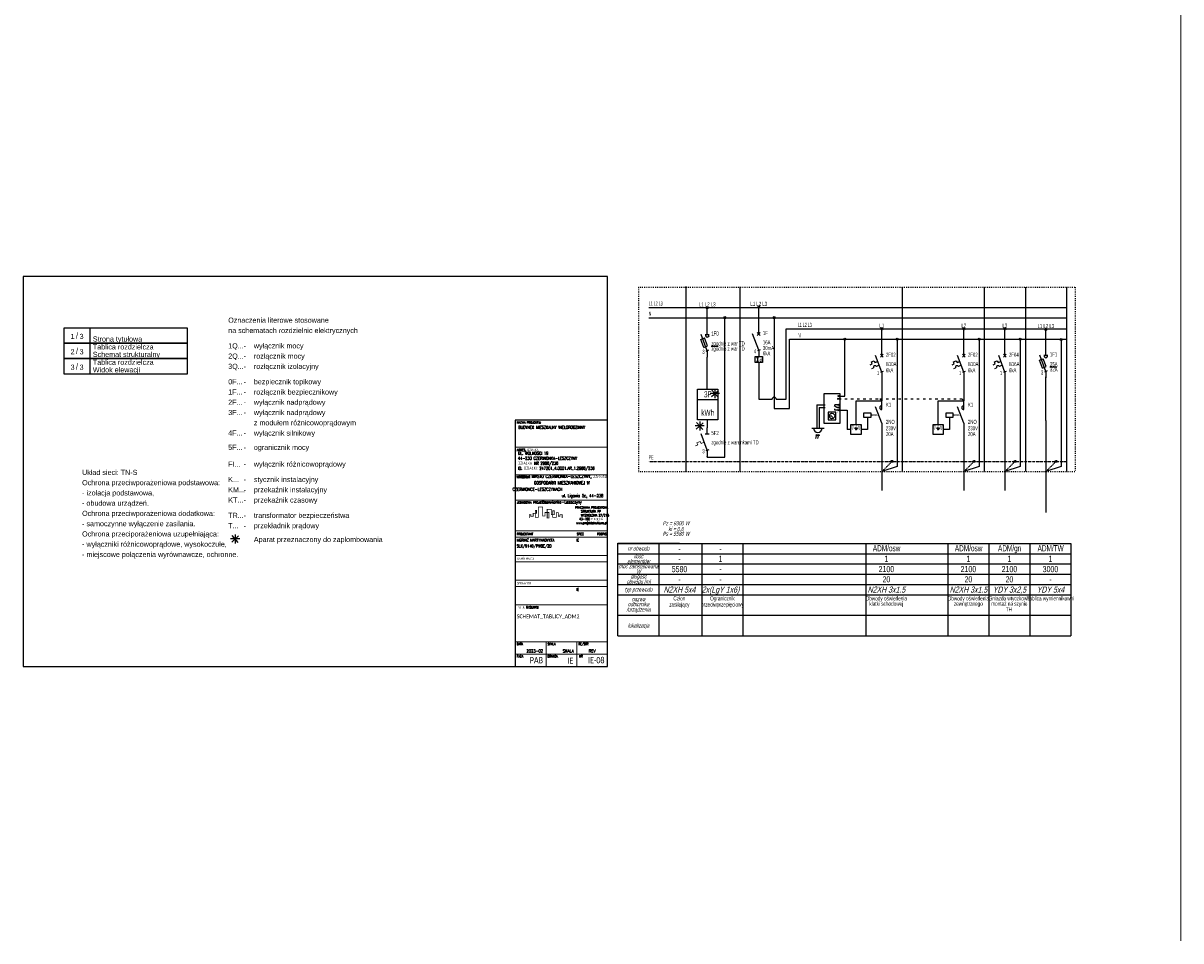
# Model space of a CAD drawing. Header units: millimetres. Extents: x 284606 to 628701, y -213781 to -93475.
# Tile 96 of 102: x 320496 to 326142, y -109364 to -104890. Entities that reach past the tile are written whole.
import ezdxf
from ezdxf.enums import TextEntityAlignment as Align

# ---------------------------------------------------------------- set-up
doc = ezdxf.new("R2010")
doc.units = ezdxf.units.MM
doc.linetypes.add('ACAD_ISO03W100', pattern=[30, 12, -18])
doc.linetypes.add('KRESKAKROPKA', pattern=[25.4, 12.7, -6.35, 0, -6.35])
doc.layers.get('0').update_dxf_attribs({"lineweight": 0})
for name, color, linetype, lineweight in [('!STR_Ocieplenie 0.05', 1, 'Continuous', 5), ('I-ee-tekst', 7, 'Continuous', 13), ('S_tabelka', 140, 'Continuous', 9)]:
    doc.layers.add(name, color=color, linetype=linetype, lineweight=lineweight)
for name, color, linetype in [('_ELPRO_APARATY', 6, 'Continuous'), ('_ELPRO_EL', 2, 'Continuous'), ('_ELPRO_RAMKA', 7, 'Continuous'), ('_ELPRO_TEKST', 7, 'Continuous'), ('I-ee-aparaty', 6, 'Continuous'), ('I-ee-linie', 2, 'Continuous')]:
    doc.layers.add(name, color=color, linetype=linetype)
doc.layers.add('S-logo', color=7, linetype='Continuous', true_color=0xffffff)
doc.styles.add('ELPRO', font='arial.ttf')
doc.styles.add('j-calibri', font='calibri.ttf', dxfattribs={"width": 0.8})
doc.styles.add('j-romans', font='romans.shx', dxfattribs={"width": 0.7})
doc.styles.add('KOSEL', font='simplex.shx')
doc.styles.get("Standard").update_dxf_attribs({"font": 'calibri.ttf'})

# ---------------------------------------------------------------- blocks, each defined once
blk = doc.blocks.new('zegar')
for p, q in [((453.01, 136.72), (451.85, 137.5)), ((453.97, 138.02), (452.05, 138.02)), ((452.05, 137.37), (452.05, 138.02)), ((452.05, 135.42), (452.05, 136.07)), ((453.97, 136.72), (453.01, 136.72)), ((453.97, 135.42), (452.05, 135.42))]:
    blk.add_line(p, q)
at = {"linetype": 'Continuous'}
for q in [(449.64, 132.56), (450.9, 131.79)]:
    blk.add_line((450.69, 132.56), q, dxfattribs=at)
blk.add_lwpolyline([(446.85, 128.96), (446.85, 143.5), (454.54, 143.5), (454.54, 128.96)], close=True)
blk.add_lwpolyline([(452.57, 134.43), (448.82, 134.43), (448.82, 130.69), (452.57, 130.69)], close=True, dxfattribs=at)
for centre in [(453.97, 142.3), (453.97, 141), (453.97, 138.02), (453.97, 136.72), (453.97, 135.42)]:
    blk.add_circle(centre, 0.25)
blk.add_circle((450.69, 132.56), 1.35, dxfattribs=at)
at = {"style": 'ELPRO', "width": 0.6}
for s, p in [('N', (453.06, 141.81)), ('L', (453.06, 140.51)), ('2', (453.19, 135.55)), ('1', (453.19, 136.85)), ('3', (453.19, 134.25))]:
    blk.add_text(s, height=1, dxfattribs=at).set_placement(p)
blk.add_attdef('NUMER_KATALOGOWY', (449.05, 127.56), '', height=2, rotation=90, dxfattribs=at)
blk = doc.blocks.new('2F')
for p, q in [((135, 162), (135, 165)), ((129.91, 158.91), (131.29, 159.5)), ((130.3, 157.99), (129.91, 158.91)), ((131.29, 159.5), (131.68, 158.58)), ((131.68, 158.58), (133.06, 159.17)), ((135, 154), (132, 162)), ((134.29, 162.71), (135.71, 161.29)), ((134.29, 161.29), (135.71, 162.71)), ((129.38, 157.59), (130.3, 157.99)), ((130.09, 155.72), (131.01, 156.11)), ((133.76, 157.29), (132.39, 156.7)), ((135.69, 154.3), (134.31, 153.7)), ((135, 154), (135, 151))]:
    blk.add_line(p, q)
blk.add_arc((131.7, 156.41), 0.75, 23.1986, 203.1986)
at = {"color": 7, "style": 'ELPRO', "width": 0.6}
for tag, p in [('NUMER_APARATU', (137, 161.45)), ('PRAD_ZNAMIONOWY', (137, 156.89)), ('ZWARCIOWA_ZDOLNOSC_LACZENIOWA', (137, 153.89))]:
    blk.add_attdef(tag, p, '', height=2, dxfattribs=at)
blk.add_attdef('ILOSC_BIEGUNOW', text='', height=2, dxfattribs=at).set_placement((133.74, 152.56), align=Align.RIGHT)
blk.add_attdef('NUMER_KATALOGOWY', text='', height=2, rotation=90, dxfattribs=at).set_placement((131.94, 151.91), align=Align.RIGHT)
blk = doc.blocks.new('polaczenie_elektryczne')
h = blk.add_hatch(color=256)
h.dxf.hatch_style = 1
edge = h.paths.add_edge_path()
edge.add_ellipse((35, 175), major_axis=(0.5, 0), ratio=1, start_angle=0, end_angle=360)
blk.add_circle((35, 175), 0.5)
at = {"color": 7, "style": 'ELPRO', "width": 0.6}
blk.add_attdef('NUMER_FAZY', text='', height=2, dxfattribs=at).set_placement((35, 175.66), align=Align.CENTER)
blk = doc.blocks.new('K')
for p, q in [((295, 129), (292, 137)), ((295, 135.69), (295, 140)), ((288.01, 132), (288.01, 126)), ((295, 129), (295, 126))]:
    blk.add_line(p, q)
blk.add_lwpolyline([(289.85, 134), (286.16, 134), (286.16, 132), (289.85, 132)], close=True)
at = {"linetype": 'KRESKAKROPKA', "ltscale": 0.04}
blk.add_lwpolyline([(293.5, 133), (289.85, 133)], dxfattribs=at)
blk.add_arc((295, 136.69), 1, 90, 270)
at = {"color": 7, "style": 'ELPRO', "width": 0.6}
for tag, p in [('NUMER_APARATU', (297, 137.08)), ('STYKI', (297, 131.5)), ('STYKI', (297, 128.71)), ('NAPIECIE_ZAS_CEWKI', (297, 125.62)), ('PRAD_ZNAMIONOWY', (297, 122.77))]:
    blk.add_attdef(tag, p, '', height=2, dxfattribs=at)
blk.add_attdef('NUMER_KATALOGOWY', text='', height=2, rotation=90, dxfattribs=at).set_placement((291.94, 126.91), align=Align.RIGHT)
blk = doc.blocks.new('przelacznik_obrotowy')
for q in [(461.67, 126.81), (462.48, 127.15), (463.29, 126.81)]:
    blk.add_line((462.48, 126), q)
blk.add_lwpolyline([(459.98, 128.5), (464.98, 128.5), (464.98, 123.5), (459.98, 123.5)], close=True)
blk.add_circle((462.48, 126), 0.25)
at = {"style": 'ELPRO', "width": 0.6}
for s, p in [('HAND', (460.73, 127.09)), ('AUTO', (464.05, 127.09))]:
    blk.add_text(s, height=1, rotation=90, dxfattribs=at).set_placement(p, align=Align.MIDDLE_CENTER)
blk.add_text('0', height=1, dxfattribs=at).set_placement((462.48, 127.83), align=Align.MIDDLE_CENTER)
blk.add_attdef('NUMER_KATALOGOWY', text='', height=2, rotation=90, dxfattribs=at).set_placement((462.12, 122.43), align=Align.RIGHT)
blk = doc.blocks.new('Czujnik_zmierzchu')
at = {"layer": 'I-ee-aparaty'}
h = blk.add_hatch(color=256, dxfattribs=at)
h.paths.add_polyline_path([(1852.84, -437.21), (1852.98, -435.8), (1853.36, -435.28), (1853.2, -435.86), (1852.98, -435.8)])
h.paths.add_polyline_path([(1853.2, -435.86), (1853.36, -435.28), (1853.42, -435.92)])
h = blk.add_hatch(color=256, dxfattribs=at)
h.paths.add_polyline_path([(1853.84, -437.21), (1853.98, -435.8), (1854.36, -435.28), (1854.2, -435.86), (1853.98, -435.8)])
h.paths.add_polyline_path([(1854.2, -435.86), (1854.36, -435.28), (1854.42, -435.92)])
at = {"layer": 'Defpoints'}
blk.add_point((1852.36, -434.27), dxfattribs=at)
at = {"layer": 'I-ee-aparaty'}
blk.add_line((1850.86, -432.28), (1856.86, -432.28), dxfattribs=at)
for points in [[(1852.84, -437.21), (1853.36, -435.28), (1853.42, -435.92), (1852.98, -435.8), (1853.36, -435.28)], [(1853.84, -437.21), (1854.36, -435.28), (1854.42, -435.92), (1853.98, -435.8), (1854.36, -435.28)]]:
    blk.add_lwpolyline(points, dxfattribs=at)
blk.add_ellipse((1853.86, -432.28), major_axis=(2.1, 0), ratio=0.952576, start_param=3.141593, end_param=6.283185, dxfattribs=at)
blk = doc.blocks.new('FI')
for p, q in [((175, 162), (175, 165)), ((175, 154), (172, 162)), ((174.29, 162.71), (175.71, 161.29)), ((174.29, 161.29), (175.71, 162.71)), ((175.69, 154.3), (174.31, 153.7)), ((175, 154), (175, 151)), ((173.89, 150.55), (174.89, 150.55)), ((174.89, 148.55), (173.89, 148.55)), ((174.39, 150.55), (174.39, 148.55)), ((175, 148.1), (175, 144))]:
    blk.add_line(p, q)
blk.add_lwpolyline([(173.19, 151), (176.81, 151), (176.81, 148.1), (173.19, 148.1)], close=True)
at = {"width": 0.8}
blk.add_text('d', height=1.75, dxfattribs=at).set_placement((175.39, 148.55))
at = {"color": 7, "style": 'ELPRO', "width": 0.6}
for tag, p in [('NUMER_APARATU', (177, 161.45)), ('PRAD_ZNAMIONOWY', (177, 156.89)), ('ZWARCIOWA_ZDOLNOSC_LACZENIOWA', (177, 151.54)), ('PRAD_ROZNICOWY', (177, 154.15))]:
    blk.add_attdef(tag, p, '', height=2, dxfattribs=at)
blk.add_attdef('ILOSC_BIEGUNOW', text='', height=2, dxfattribs=at).set_placement((173.74, 152.56), align=Align.RIGHT)
blk.add_attdef('NUMER_KATALOGOWY', text='', height=2, rotation=90, dxfattribs=at).set_placement((171.94, 151.91), align=Align.RIGHT)
blk = doc.blocks.new('A$C7758')
for p, q in [((1.5, 0), (-1.5, 0)), ((-1.12, -1), (1.12, 1)), ((1, -1.12), (-1, 1.12)), ((0, 1.5), (0, -1.5))]:
    blk.add_line(p, q)
blk = doc.blocks.new('WYKAZ_ARKUSZY')
blk.add_line((32.5, 150), (32.5, 142.5))
blk.add_lwpolyline([(20, 150), (80, 150), (80, 142.5), (20, 142.5)], close=True)
at = {"style": 'ELPRO', "width": 0.8}
blk.add_text('/', height=3, dxfattribs=at).set_placement((26.25, 146.25), align=Align.MIDDLE_CENTER)
blk.add_attdef('NUMER_ARKUSZA1', text='', height=2.5, dxfattribs=at).set_placement((25.06, 144.6), align=Align.RIGHT)
for tag, p in [('NUMER_ARKUSZA2', (27.52, 144.6)), ('NAZWA_ARKUSZA1', (33.98, 146.99)), ('NAZWA_ARKUSZA2', (33.98, 143.33))]:
    blk.add_attdef(tag, p, '', height=2.5, dxfattribs=at)
blk = doc.blocks.new('licznik')
blk.add_line((424.46, 128.16), (434.46, 128.16))
blk.add_lwpolyline([(424.46, 133.16), (434.46, 133.16), (434.46, 118.16), (424.46, 118.16)], close=True)
at = {"color": 7, "style": 'ELPRO', "width": 0.6}
for tag, p in [('LICZBA_FAZ', (429.46, 130.66)), ('POMIAR_MOCY', (429.46, 125.66)), ('POMIAR_MOCY', (429.46, 121.72))]:
    blk.add_attdef(tag, text='', height=2, dxfattribs=at).set_placement(p, align=Align.MIDDLE_CENTER)
at = {"layer": '_ELPRO_APARATY', "color": 7, "style": 'ELPRO', "width": 0.6}
blk.add_attdef('NUMER_KATALOGOWY', (423.88, 130.44), '', height=2, rotation=90, dxfattribs=at)
blk = doc.blocks.new('ogranicznik')
at = {"layer": '_ELPRO_APARATY'}
for p, q in [((-2.11, 1.98), (-2.11, 2.6)), ((-2.11, 0.31), (-2.73, 1.98)), ((-2.32, 1.98), (-1.9, 1.98)), ((-1.96, 0.37), (-2.25, 0.25)), ((-2.11, 0.31), (-2.11, -0.31))]:
    blk.add_line(p, q, dxfattribs=at)
at = {"layer": '_ELPRO_APARATY', "lineweight": 0}
for p, q in [((-2.84, 1.22), (-3.16, 1.08)), ((-2.74, 1), (-2.84, 1.22)), ((-3.07, 0.86), (-3.29, 0.77)), ((-3.16, 1.08), (-3.07, 0.86)), ((-2.42, 1.14), (-2.74, 1))]:
    blk.add_line(p, q, dxfattribs=at)
at = {"color": 7, "style": 'ELPRO', "width": 0.6}
for tag, p in [('NUMER_APARATU', (-1.69, 1.86)), ('PRAD_ZNAMIONOWY', (-1.69, 0.91))]:
    blk.add_attdef(tag, p, '', height=0.416, dxfattribs=at)
blk.add_attdef('ILOSC_BIEGUNOW', text='', height=0.416, dxfattribs=at).set_placement((-2.37, 0.01), align=Align.RIGHT)
blk = doc.blocks.new('1F')
for p, q in [((115, 162), (115, 165)), ((111.84, 159.57), (113.71, 160.28)), ((113.29, 155.72), (111.84, 159.57)), ((115, 154), (112, 162)), ((115.16, 156.43), (113.71, 160.28)), ((114, 162), (116, 162)), ((113.29, 155.72), (115.16, 156.43)), ((115.69, 154.3), (114.31, 153.7)), ((115, 154), (115, 151)), ((116.99, 156.31), (120.35, 156.31))]:
    blk.add_line(p, q)
blk.add_circle((115, 161.3), 0.7)
at = {"color": 7, "style": 'KOSEL', "width": 0.6}
for tag, p in [('NUMER_APARATU', (117, 161.45)), ('PRAD_ZNAMIONOWY', (117, 156.59)), ('PODSTAWA_BEZPIECZNIKA', (117, 154.09))]:
    blk.add_attdef(tag, p, '', height=2, dxfattribs=at)
blk.add_attdef('ILOSC_BIEGUNOW', text='', height=2, dxfattribs=at).set_placement((113.74, 152.56), align=Align.RIGHT)
blk.add_attdef('NUMER_KATALOGOWY', text='', height=2, rotation=90, dxfattribs=at).set_placement((111.94, 151.91), align=Align.RIGHT)

msp = doc.modelspace()

# ---------------------------------------------------------------- hatches: boundary and pattern name
at = {"true_color": 0xff8a00}
h = msp.add_hatch(color=30, dxfattribs=at)
h.dxf.hatch_style = 1
h.paths.add_polyline_path([(322994, -107279.9), (322999.5, -107279.9), (322999.5, -107265.1), (322994, -107265.1)])
h.paths.add_polyline_path([(323060.1, -107275.7), (323051.5, -107275.7), (323051.5, -107302.6), (323060.1, -107302.6)])
h.paths.add_polyline_path([(323078.6, -107285.7), (323086.9, -107285.7), (323086.9, -107267.8), (323078.6, -107267.8)])

# ---------------------------------------------------------------- linework, layer by layer
at = {"layer": '!STR_Ocieplenie 0.05', "color": 253, "ltscale": 1.5, "true_color": 0x999999}
msp.add_line((326141.7, -99408.3), (326141.7, -109363.8), dxfattribs=at)
at = {"layer": '_ELPRO_EL', "color": 7, "linetype": 'ACAD_ISO03W100', "ltscale": 0.3}
for p, q in [((323496.8, -106176.5), (323496.8, -107076.5)), ((323496.8, -106176.5), (325626.1, -106176.5)), ((325626.1, -106176.5), (325626.1, -107076.5)), ((323496.8, -107076.5), (325626.1, -107076.5))]:
    msp.add_line(p, q, dxfattribs=at)
at = {"layer": '_ELPRO_EL', "color": 252}
for p, q in [((323727.2, -106174.2), (323727.2, -107074.2)), ((323727.2, -106175.8), (323727.2, -107075.8)), ((323727.2, -106175.8), (323727.2, -107075.8)), ((323727.2, -106175.8), (323727.2, -107075.8)), ((323727.2, -106175.8), (323727.2, -107075.8)), ((323991.3, -106175.8), (323991.3, -107075.8)), ((323991.3, -106175.8), (323991.3, -107075.8)), ((324783.3, -106176.5), (324783.3, -106968.7)), ((324783.3, -106176.5), (324783.3, -107076.5)), ((325183.3, -106176.5), (325183.3, -106968.7)), ((325183.3, -106176.5), (325183.3, -107076.5)), ((325183.3, -106176.5), (325183.3, -106968.7)), ((325183.3, -106176.5), (325183.3, -107076.5)), ((325383.3, -106176.5), (325383.3, -106968.7)), ((325383.3, -106176.5), (325383.3, -107076.5)), ((325383.3, -106176.5), (325383.3, -106968.7)), ((325383.3, -106176.5), (325383.3, -107076.5)), ((325583.3, -106176.5), (325583.3, -106968.7)), ((325583.3, -106176.5), (325583.3, -107076.5))]:
    msp.add_line(p, q, dxfattribs=at)
at = {"layer": '_ELPRO_EL', "color": 5}
for p, q in [((323546.8, -106276.5), (325583.3, -106276.5)), ((323546.8, -106326.5), (325583.3, -106326.5))]:
    msp.add_line(p, q, dxfattribs=at)
at = {"layer": '_ELPRO_EL'}
for p, q in [((323832.1, -106377.8), (323832.1, -106277.8)), ((323918, -107005.5), (323918, -106325.8)), ((325483.3, -106482.9), (325483.3, -106382.9)), ((325558.3, -106432.9), (325558.3, -107051.5)), ((323832.1, -106674.6), (323832.1, -106517.8)), ((325483.3, -106826.5), (325483.3, -106615.1)), ((323832.1, -106824.6), (323832.1, -106862.5)), ((325483.3, -106826.5), (325483.3, -107276.5)), ((323832.1, -107005.5), (323832.1, -107002.5)), ((323832.1, -107005.5), (323918, -107005.5)), ((323832.1, -107005.5), (323918, -107005.5)), ((325558.3, -107051.5), (325483.3, -107076.5))]:
    msp.add_line(p, q, dxfattribs=at)
at = {"layer": '_ELPRO_EL', "color": 6, "linetype": 'ACAD_ISO03W100', "ltscale": 0.1}
for p, q in [((323546.8, -107026.5), (325583.3, -107026.5)), ((325533.3, -107026.5), (325483.3, -107076.5))]:
    msp.add_line(p, q, dxfattribs=at)
at = {"layer": '_ELPRO_RAMKA'}
msp.add_lwpolyline([(320496.1, -108025.7), (323346.1, -108025.7), (323346.1, -106125.7), (320496.1, -106125.7)], close=True, dxfattribs=at)
at = {"layer": 'I-ee-linie', "color": 252}
for p, q in [((323727.2, -106174.2), (323727.2, -107074.2)), ((323727.2, -106175.8), (323727.2, -107075.8)), ((323727.2, -106175.8), (323727.2, -107075.8))]:
    msp.add_line(p, q, dxfattribs=at)
at = {"layer": 'I-ee-linie'}
for p, q in [((324083.3, -106375.1), (324083.3, -106275.1)), ((324158.3, -106325.1), (324158.3, -106768.5)), ((324683.3, -106481), (324683.3, -106381)), ((325083.3, -106481), (325083.3, -106381)), ((325283.3, -106481), (325283.3, -106381)), ((324502.6, -106708), (324502.6, -106431)), ((324758.3, -106431), (324758.3, -107051.5)), ((325158.3, -106431), (325158.3, -107051.5)), ((325358.3, -106431), (325358.3, -107051.5)), ((324083.3, -106585.1), (324083.3, -106723.1)), ((324683.3, -106591), (324683.3, -106731)), ((325083.3, -106591), (325083.3, -106731)), ((325283.3, -106591), (325283.3, -106731)), ((324365.8, -106750.8), (324407.5, -106750.8)), ((324365.8, -106750.8), (324365.8, -106864.9)), ((324472.9, -106708), (324502.6, -106708)), ((324558.1, -106731), (324683.3, -106731)), ((324558.1, -106846), (324558.1, -106731)), ((324674.3, -106721), (324683.3, -106731)), ((324958.1, -106731), (325083.3, -106731)), ((324958.1, -106846), (324958.1, -106731)), ((325074.3, -106721), (325083.3, -106731)), ((325283.3, -106725.6), (325283.3, -107168.7)), ((324377.8, -106763.8), (324407.5, -106763.8)), ((324377.8, -106763.8), (324377.8, -106864.9)), ((324472.9, -106776.8), (324514.6, -106776.8)), ((324514.6, -106776.8), (324514.6, -106871)), ((324533.1, -106871), (324514.6, -106871)), ((324613.3, -106871), (324583.1, -106871)), ((324683.3, -106871), (324683.3, -107168.7)), ((325013.3, -106871), (324983.1, -106871)), ((325083.3, -106871), (325083.3, -107168.7)), ((324758.3, -107051.5), (324683.3, -107076.5)), ((325158.3, -107051.5), (325083.3, -107076.5)), ((325358.3, -107051.5), (325283.3, -107076.5)), ((323696.8, -107426.5), (323396.8, -107426.5)), ((323396.8, -107426.5), (323586.1, -107426.5))]:
    msp.add_line(p, q, dxfattribs=at)
at = {"layer": 'I-ee-linie', "color": 5}
for p, q in [((324216.5, -106381), (325583.3, -106381)), ((324274.1, -106381), (325583.3, -106381)), ((324233.5, -106431), (325583.3, -106431)), ((324274.1, -106431), (325583.3, -106431))]:
    msp.add_line(p, q, dxfattribs=at)
at = {"layer": 'I-ee-linie', "linetype": 'ACAD_ISO03W100'}
for p, q in [((324472.9, -106721), (324674.3, -106721)), ((324674.3, -106721), (325074.3, -106721))]:
    msp.add_line(p, q, dxfattribs=at)
at = {"layer": 'I-ee-linie', "color": 6, "linetype": 'ACAD_ISO03W100', "ltscale": 0.1}
for p, q in [((324733.3, -107026.5), (324683.3, -107076.5)), ((325133.3, -107026.5), (325083.3, -107076.5)), ((325333.3, -107026.5), (325283.3, -107076.5))]:
    msp.add_line(p, q, dxfattribs=at)
at = {"layer": 'I-ee-linie', "color": 7}
for p, q in [((323396.1, -107875.7), (323396.1, -107425.7)), ((323396.1, -107875.7), (323396.1, -107425.7)), ((323396.8, -107876.5), (323396.8, -107426.5)), ((323396.8, -107426.5), (325605.8, -107426.5)), ((323396.8, -107876.5), (323396.8, -107426.5)), ((323596.8, -107426.5), (323596.8, -107876.5)), ((323805.8, -107426.5), (323805.8, -107876.5)), ((324005.8, -107426.5), (324005.8, -107876.5)), ((324005.8, -107426.5), (324005.8, -107876.5)), ((324005.8, -107426.5), (324005.8, -107876.5)), ((324005.8, -107426.5), (324005.8, -107876.5)), ((324005.8, -107426.5), (324005.8, -107876.5)), ((324605.8, -107426.5), (324605.8, -107876.5)), ((324605.8, -107426.5), (324605.8, -107876.5)), ((325005.8, -107426.5), (325005.8, -107876.5)), ((325005.8, -107426.5), (325005.8, -107876.5)), ((325205.8, -107426.5), (325205.8, -107876.5)), ((325205.8, -107426.5), (325205.8, -107876.5)), ((325205.8, -107426.5), (325205.8, -107876.5)), ((325405.8, -107426.5), (325405.8, -107876.5)), ((325405.8, -107426.5), (325405.8, -107876.5)), ((325405.8, -107426.5), (325405.8, -107876.5)), ((325605.8, -107426.5), (325605.8, -107876.5)), ((323396.8, -107476.5), (325605.8, -107476.5)), ((323396.8, -107526.5), (325605.8, -107526.5)), ((323396.8, -107576.5), (325605.8, -107576.5)), ((323396.8, -107626.5), (325605.8, -107626.5)), ((323396.8, -107676.5), (325605.8, -107676.5)), ((323396.8, -107776.5), (325605.8, -107776.5)), ((323396.8, -107876.5), (325605.8, -107876.5))]:
    msp.add_line(p, q, dxfattribs=at)
at = {"layer": 'I-ee-linie'}
for points in [[(324168.2, -106723.1), (324216.5, -106723.1), (324216.5, -106381), (324274.1, -106381)], [(324158.3, -106768.5), (324233.5, -106768.5), (324233.5, -106431), (324274.1, -106431)], [(324083.3, -106723.1), (324148.3, -106723.1)]]:
    msp.add_lwpolyline(points, dxfattribs=at)
msp.add_arc((324158.3, -106723.1), 9.96, 0, 180, dxfattribs=at)
at = {"layer": 'S-logo', "color": 30, "true_color": 0xff8a00, "const_width": 3.75}
msp.add_lwpolyline([(322964.5, -107302.6), (322964.5, -107286.7), (322972, -107286.7), (322972, -107294.2), (322983.3, -107294.2), (322983.3, -107279.9), (322999.5, -107279.9), (322999.5, -107265.1), (322994, -107265.1), (322994, -107299), (323008.7, -107299), (323008.7, -107249), (323030, -107249), (323030, -107293), (323041.4, -107293), (323041.4, -107275.7), (323060.1, -107275.7), (323060.1, -107302.6), (323051.5, -107302.6), (323051.5, -107260.3), (323071.5, -107260.3), (323071.5, -107285.7), (323086.9, -107285.7), (323086.9, -107267.8), (323078.6, -107267.8), (323078.6, -107299.7), (323096.7, -107299.7), (323096.7, -107276.2), (323106.3, -107276.2), (323106.3, -107293.5), (323113.8, -107293.5), (323113.8, -107286.1), (323124.5, -107286.1), (323124.5, -107302.6)], dxfattribs=at)
at = {"layer": 'S_tabelka', "color": 0}
for p, q in [((322896.1, -106825.7), (323346.1, -106825.7)), ((322896.1, -106825.7), (323346.1, -106825.7)), ((322896.1, -106957.3), (323346.1, -106957.3)), ((322896.1, -107092.3), (323346.1, -107092.3)), ((322896.1, -107215.7), (323346.1, -107215.7)), ((322896.1, -107215.7), (323346.1, -107215.7)), ((322896.1, -107365.7), (323346.1, -107365.7)), ((322896.1, -107365.7), (323346.1, -107365.7)), ((322896.1, -107395.7), (323346.1, -107395.7)), ((322896.1, -107485.7), (323346.1, -107485.7)), ((322896.1, -107515.7), (323346.1, -107515.7)), ((322896.1, -107605.7), (323346.1, -107605.7)), ((322896.1, -107635.7), (323346.1, -107635.7)), ((322896.1, -107725.7), (323346.1, -107725.7)), ((322896.1, -107725.7), (323346.1, -107725.7)), ((322896.1, -107725.7), (323346.1, -107725.7)), ((322896.1, -107725.7), (323346.1, -107725.7)), ((322896.1, -107725.7), (323346.1, -107725.7)), ((322896.1, -107905.7), (323346.1, -107905.7)), ((323046.1, -108025.7), (323046.1, -107905.7)), ((323196.1, -108025.7), (323196.1, -107905.7)), ((323346.1, -107965.7), (322896.1, -107965.7)), ((323196.1, -107965.7), (323346.1, -107965.7)), ((323346.1, -108025.7), (322896.1, -108025.7))]:
    msp.add_line(p, q, dxfattribs=at)
at = {"layer": 'S_tabelka', "color": 0, "lineweight": 25}
msp.add_lwpolyline([(322896.1, -108025.7), (323346.1, -108025.7), (323346.1, -106825.7), (322896.1, -106825.7)], close=True, dxfattribs=at)

# ---------------------------------------------------------------- block references
at = {"layer": '_ELPRO_APARATY'}
ref = msp.add_blockref('licznik', (319539.8, -108006.2), dxfattribs=dict(at, xscale=10, yscale=10, zscale=10))
ref.add_attrib('POMIAR_MOCY', 'kWh', dxfattribs={"layer": '0', "color": 7, "height": 30, "style": 'ELPRO', "width": 0.6}).set_placement((323834.4, -106789), align=Align.MIDDLE_CENTER)
ref.add_attrib('LICZBA_FAZ', '3F', dxfattribs={"layer": '0', "color": 7, "height": 30, "style": 'ELPRO', "width": 0.6}).set_placement((323834.4, -106699.6), align=Align.MIDDLE_CENTER)
at = {"layer": '_ELPRO_EL'}
for name, p, xscale, yscale, zscale, values in [('polaczenie_elektryczne', (323482.1, -108027.8), 10, 10, 10, {'NUMER_FAZY': 'L1 L2 L3'}), ('polaczenie_elektryczne', (325133.3, -108132.9), 10, 10, 10, {'NUMER_FAZY': 'L1 L2 L3'}), ('ogranicznik', (323933.5, -106987.5), 48.10673000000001, 48.10673000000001, 48.10673000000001, {'ILOSC_BIEGUNOW': '3', 'PRAD_ZNAMIONOWY': 'zgodnie z warunkami TD', 'NUMER_APARATU': '5F2'})]:
    msp.add_blockref(name, p, dxfattribs=dict(at, xscale=xscale, yscale=yscale, zscale=zscale)).add_auto_attribs(values)
at = {"layer": '_ELPRO_EL', "xscale": 10, "yscale": 10, "zscale": 10}
for p in [(323568, -108075.8), (323808.3, -108076), (325208.3, -108182.9), (325183.3, -108776.5)]:
    msp.add_blockref('polaczenie_elektryczne', p, dxfattribs=at)
at = {"layer": '_ELPRO_TEKST'}
ref = msp.add_blockref('WYKAZ_ARKUSZY', (320496.1, -107875.7), dxfattribs=dict(at, xscale=10, yscale=10, zscale=10))
ref.add_attrib('NUMER_ARKUSZA1', '1', dxfattribs={"layer": '0', "height": 25, "style": 'ELPRO', "width": 0.8}).set_placement((320746.6, -106429.7), align=Align.RIGHT)
ref.add_attrib('NUMER_ARKUSZA2', '3', (320771.3, -106429.7), dxfattribs={"layer": '0', "height": 25, "style": 'ELPRO', "width": 0.8})
ref.add_attrib('NAZWA_ARKUSZA2', 'Strona tytułowa', (320835.9, -106442.4), dxfattribs={"layer": '0', "height": 25, "style": 'ELPRO', "width": 0.8})
at = {"layer": '_ELPRO_TEKST', "xscale": 10, "yscale": 10, "zscale": 10}
for p, values in [((320496.1, -107950.7), {'NUMER_ARKUSZA1': '2', 'NUMER_ARKUSZA2': '3', 'NAZWA_ARKUSZA1': 'Tablica rozdzielcza', 'NAZWA_ARKUSZA2': 'Schemat strukturalny'}), ((320496.1, -108025.7), {'NUMER_ARKUSZA1': '3', 'NUMER_ARKUSZA2': '3', 'NAZWA_ARKUSZA1': 'Tablica rozdzielcza', 'NAZWA_ARKUSZA2': 'Widok elewacji'})]:
    msp.add_blockref('WYKAZ_ARKUSZY', p, dxfattribs=at).add_auto_attribs(values)
at = {"layer": 'I-ee-aparaty'}
ref = msp.add_blockref('1F', (322682.1, -108027.8), dxfattribs=dict(at, xscale=10, yscale=10, zscale=10))
ref.add_attrib('NUMER_APARATU', '1F0', (323852.1, -106413.3), dxfattribs={"layer": '0', "color": 7, "height": 20, "style": 'ELPRO', "width": 0.6})
ref.add_attrib('PODSTAWA_BEZPIECZNIKA', 'zgodnie z war TD', (323852.1, -106486.9), dxfattribs={"layer": '0', "color": 7, "height": 20, "style": 'ELPRO', "width": 0.6})
ref.add_attrib('PRAD_ZNAMIONOWY', 'zgodnie z war TD', (323852.1, -106461.8), dxfattribs={"layer": '0', "color": 7, "height": 20, "style": 'ELPRO', "width": 0.6})
ref.add_attrib('ILOSC_BIEGUNOW', '3', dxfattribs={"layer": '0', "color": 7, "height": 20, "style": 'ELPRO', "width": 0.6}).set_placement((323819.5, -106502.2), align=Align.RIGHT)
ref = msp.add_blockref('FI', (322333.3, -108025.1), dxfattribs=dict(at, xscale=10, yscale=10, zscale=10))
ref.add_attrib('PRAD_ZNAMIONOWY', '16A', (324103.3, -106456.2), dxfattribs={"layer": '0', "color": 7, "height": 20, "style": 'ELPRO', "width": 0.6})
ref.add_attrib('ZWARCIOWA_ZDOLNOSC_LACZENIOWA', '6kA', (324103.3, -106509.7), dxfattribs={"layer": '0', "color": 7, "height": 20, "style": 'ELPRO', "width": 0.6})
ref.add_attrib('NUMER_APARATU', '1F', (324103.3, -106410.6), dxfattribs={"layer": '0', "color": 7, "height": 20, "style": 'ELPRO', "width": 0.6})
ref.add_attrib('PRAD_ROZNICOWY', '30mA', (324103.3, -106483.7), dxfattribs={"layer": '0', "color": 7, "height": 20, "style": 'ELPRO', "width": 0.6})
ref.add_attrib('ILOSC_BIEGUNOW', '4', dxfattribs={"layer": '0', "color": 7, "height": 20, "style": 'ELPRO', "width": 0.6}).set_placement((324070.7, -106499.5), align=Align.RIGHT)
ref = msp.add_blockref('2F', (323333.3, -108131), dxfattribs=dict(at, xscale=10, yscale=10, zscale=10))
ref.add_attrib('NUMER_APARATU', '2F02', (324703.3, -106516.5), dxfattribs={"layer": '0', "color": 7, "height": 20, "style": 'ELPRO', "width": 0.6})
ref.add_attrib('ZWARCIOWA_ZDOLNOSC_LACZENIOWA', '6kA', (324703.3, -106592.1), dxfattribs={"layer": '0', "color": 7, "height": 20, "style": 'ELPRO', "width": 0.6})
ref.add_attrib('PRAD_ZNAMIONOWY', 'B10A', (324703.3, -106562.1), dxfattribs={"layer": '0', "color": 7, "height": 20, "style": 'ELPRO', "width": 0.6})
ref.add_attrib('ILOSC_BIEGUNOW', '1', dxfattribs={"layer": '0', "color": 7, "height": 20, "style": 'ELPRO', "width": 0.6}).set_placement((324670.7, -106605.4), align=Align.RIGHT)
ref = msp.add_blockref('2F', (323733.3, -108131), dxfattribs=dict(at, xscale=10, yscale=10, zscale=10))
ref.add_attrib('NUMER_APARATU', '2F02', (325103.3, -106516.5), dxfattribs={"layer": '0', "color": 7, "height": 20, "style": 'ELPRO', "width": 0.6})
ref.add_attrib('ZWARCIOWA_ZDOLNOSC_LACZENIOWA', '6kA', (325103.3, -106592.1), dxfattribs={"layer": '0', "color": 7, "height": 20, "style": 'ELPRO', "width": 0.6})
ref.add_attrib('PRAD_ZNAMIONOWY', 'B10A', (325103.3, -106562.1), dxfattribs={"layer": '0', "color": 7, "height": 20, "style": 'ELPRO', "width": 0.6})
ref.add_attrib('ILOSC_BIEGUNOW', '1', dxfattribs={"layer": '0', "color": 7, "height": 20, "style": 'ELPRO', "width": 0.6}).set_placement((325070.7, -106605.4), align=Align.RIGHT)
ref = msp.add_blockref('2F', (323933.3, -108131), dxfattribs=dict(at, xscale=10, yscale=10, zscale=10))
ref.add_attrib('NUMER_APARATU', '2F04', (325303.3, -106516.5), dxfattribs={"layer": '0', "color": 7, "height": 20, "style": 'ELPRO', "width": 0.6})
ref.add_attrib('ZWARCIOWA_ZDOLNOSC_LACZENIOWA', '6kA', (325303.3, -106592.1), dxfattribs={"layer": '0', "color": 7, "height": 20, "style": 'ELPRO', "width": 0.6})
ref.add_attrib('PRAD_ZNAMIONOWY', 'B16A', (325303.3, -106562.1), dxfattribs={"layer": '0', "color": 7, "height": 20, "style": 'ELPRO', "width": 0.6})
ref.add_attrib('ILOSC_BIEGUNOW', '1', dxfattribs={"layer": '0', "color": 7, "height": 20, "style": 'ELPRO', "width": 0.6}).set_placement((325270.7, -106605.4), align=Align.RIGHT)
ref = msp.add_blockref('1F', (324333.3, -108128.7), dxfattribs=dict(at, xscale=10, yscale=10, zscale=10))
ref.add_attrib('NUMER_APARATU', '1F1', (325503.3, -106514.2), dxfattribs={"layer": '0', "color": 7, "height": 20, "style": 'ELPRO', "width": 0.6})
ref.add_attrib('PODSTAWA_BEZPIECZNIKA', '32A', (325503.3, -106587.8), dxfattribs={"layer": '0', "color": 7, "height": 20, "style": 'ELPRO', "width": 0.6})
ref.add_attrib('PRAD_ZNAMIONOWY', '25A', (325503.3, -106562.8), dxfattribs={"layer": '0', "color": 7, "height": 20, "style": 'ELPRO', "width": 0.6})
ref.add_attrib('ILOSC_BIEGUNOW', '3', dxfattribs={"layer": '0', "color": 7, "height": 20, "style": 'ELPRO', "width": 0.6}).set_placement((325470.7, -106603.1), align=Align.RIGHT)
at = {"layer": 'I-ee-aparaty', "xscale": 10, "yscale": 10, "zscale": 10}
for name, p in [('zegar', (319933.3, -108131)), ('przelacznik_obrotowy', (319933.3, -108131)), ('przelacznik_obrotowy', (320333.3, -108131))]:
    msp.add_blockref(name, p, dxfattribs=at)
at = {"layer": 'I-ee-aparaty'}
ref = msp.add_blockref('K', (321733.3, -108131), dxfattribs=dict(at, xscale=10, yscale=10, zscale=10))
ref.add_attrib('STYKI', '2NO', (324703.3, -106843.9), dxfattribs={"layer": '0', "color": 7, "height": 20, "style": 'ELPRO', "width": 0.6})
ref.add_attrib('PRAD_ZNAMIONOWY', '20A', (324703.3, -106903.3), dxfattribs={"layer": '0', "color": 7, "height": 20, "style": 'ELPRO', "width": 0.6})
ref.add_attrib('NUMER_APARATU', 'K1', (324703.3, -106760.3), dxfattribs={"layer": '0', "color": 7, "height": 20, "style": 'ELPRO', "width": 0.6})
ref.add_attrib('NAPIECIE_ZAS_CEWKI', '230V', (324703.3, -106874.9), dxfattribs={"layer": '0', "color": 7, "height": 20, "style": 'ELPRO', "width": 0.6})
ref = msp.add_blockref('K', (322133.3, -108131), dxfattribs=dict(at, xscale=10, yscale=10, zscale=10))
ref.add_attrib('STYKI', '2NO', (325103.3, -106843.9), dxfattribs={"layer": '0', "color": 7, "height": 20, "style": 'ELPRO', "width": 0.6})
ref.add_attrib('PRAD_ZNAMIONOWY', '20A', (325103.3, -106903.3), dxfattribs={"layer": '0', "color": 7, "height": 20, "style": 'ELPRO', "width": 0.6})
ref.add_attrib('NUMER_APARATU', 'K1', (325103.3, -106760.3), dxfattribs={"layer": '0', "color": 7, "height": 20, "style": 'ELPRO', "width": 0.6})
ref.add_attrib('NAPIECIE_ZAS_CEWKI', '230V', (325103.3, -106874.9), dxfattribs={"layer": '0', "color": 7, "height": 20, "style": 'ELPRO', "width": 0.6})
at = {"layer": 'I-ee-linie', "xscale": 10, "yscale": 10, "zscale": 10}
for p, values in [((323733.3, -108025.1), {'NUMER_FAZY': 'L1 L2 L3'}), ((324333.3, -108131), {'NUMER_FAZY': 'L1'}), ((324733.3, -108131), {'NUMER_FAZY': 'L2'}), ((324933.3, -108131), {'NUMER_FAZY': 'L3'})]:
    msp.add_blockref('polaczenie_elektryczne', p, dxfattribs=at).add_auto_attribs(values)
for name, p in [('polaczenie_elektryczne', (324152.6, -108181)), ('polaczenie_elektryczne', (324408.3, -108181)), ('polaczenie_elektryczne', (324808.3, -108181)), ('polaczenie_elektryczne', (325008.3, -108181)), ('Czujnik_zmierzchu', (305833.3, -102542.1)), ('polaczenie_elektryczne', (324383.3, -108776.5)), ('polaczenie_elektryczne', (324783.3, -108776.5)), ('polaczenie_elektryczne', (324983.3, -108776.5))]:
    msp.add_blockref(name, p, dxfattribs=at)
at = {"layer": 'I-ee-linie', "color": 0, "xscale": 15, "yscale": 15, "zscale": 15}
for p in [(323869.5, -106695.7), (323795.2, -106853.8), (321530.1, -107404.8)]:
    msp.add_blockref('A$C7758', p, dxfattribs=at)

# ---------------------------------------------------------------- texts
at = {"layer": '_ELPRO_TEKST', "style": 'ELPRO', "width": 0.5}
for s, p in [('L1 L2 L3', (323546.8, -106266.5)), ('N', (323546.8, -106316.5)), ('PE', (323546.8, -107016.5))]:
    msp.add_text(s, height=20, dxfattribs=at).set_placement(p)
at = {"layer": 'I-ee-tekst', "style": 'ELPRO'}
for s, height, width, p in [('Oznaczenia literowe stosowane', 25, 0.8, (321496.1, -106350.7)), ('L1 L2 L3', 20, 0.5, (324274.1, -106371)), ('na schematach rozdzielnic elektrycznych', 25, 0.8, (321496.1, -106400.7)), ('N', 20, 0.5, (324274.1, -106421)), ('1Q...', 25, 0.8, (321496.1, -106475.7)), ('-', 25, 0.8, (321571.1, -106475.7)), ('wyłącznik mocy', 25, 0.8, (321621.1, -106475.7)), ('2Q...', 25, 0.8, (321496.1, -106525.7)), ('-', 25, 0.8, (321571.1, -106525.7)), ('rozłącznik mocy', 25, 0.8, (321621.1, -106525.7)), ('3Q...', 25, 0.8, (321496.1, -106575.7)), ('-', 25, 0.8, (321571.1, -106575.7)), ('rozłącznik izolacyjny', 25, 0.8, (321621.1, -106575.7)), ('0F...', 25, 0.8, (321496.1, -106650.7)), ('-', 25, 0.8, (321571.1, -106650.7)), ('bezpiecznik topikowy', 25, 0.8, (321621.1, -106650.7)), ('1F...', 25, 0.8, (321496.1, -106700.7)), ('-', 25, 0.8, (321571.1, -106700.7)), ('rozłącznik bezpiecznikowy', 25, 0.8, (321621.1, -106700.7)), ('2F...', 25, 0.8, (321496.1, -106750.7)), ('-', 25, 0.8, (321571.1, -106750.7)), ('wyłącznik nadprądowy', 25, 0.8, (321621.1, -106750.7)), ('3F...', 25, 0.8, (321496.1, -106800.7)), ('-', 25, 0.8, (321571.1, -106800.7)), ('wyłącznik nadprądowy', 25, 0.8, (321621.1, -106800.7)), ('z modułem różnicowoprądowym', 25, 0.8, (321621.1, -106850.7)), ('4F...', 25, 0.8, (321496.1, -106900.7)), ('-', 25, 0.8, (321571.1, -106900.7)), ('wyłącznik silnikowy', 25, 0.8, (321621.1, -106900.7)), ('5F...', 25, 0.8, (321496.1, -106970.7)), ('-', 25, 0.8, (321571.1, -106970.7)), ('ogranicznik mocy', 25, 0.8, (321621.1, -106970.7)), ('FI...', 25, 0.8, (321496.1, -107052.2)), ('wyłącznik różnicowoprądowy', 25, 0.8, (321621.1, -107052.2)), ('Układ sieci: TN-S', 25, 0.8, (320783.5, -107092.6)), ('-', 25, 0.8, (321571.1, -107052.2)), ('Ochrona przeciwporażeniowa podstawowa:', 25, 0.8, (320783.5, -107142.6)), ('K...', 25, 0.8, (321496.1, -107127.2)), ('KM...', 25, 0.8, (321496.1, -107177.2)), ('-', 25, 0.8, (321571.1, -107127.2)), ('stycznik instalacyjny', 25, 0.8, (321621.1, -107127.2)), ('przekaźnik instalacyjny', 25, 0.8, (321621.1, -107177.2)), ('- izolacja podstawowa,', 25, 0.8, (320783.5, -107192.6)), ('KT...', 25, 0.8, (321496.1, -107227.2)), ('-', 25, 0.8, (321571.1, -107177.2)), ('przekaźnik czasowy', 25, 0.8, (321621.1, -107227.2)), ('- obudowa urządzeń.', 25, 0.8, (320783.5, -107242.6)), ('Ochrona przeciwporażeniowa dodatkowa:', 25, 0.8, (320783.5, -107292.6)), ('-', 25, 0.8, (321571.1, -107227.2)), ('- samoczynne wyłączenie zasilania.', 25, 0.8, (320783.5, -107342.6)), ('TR...', 25, 0.8, (321496.1, -107302.2)), ('-', 25, 0.8, (321571.1, -107302.2)), ('transformator bezpieczeństwa', 25, 0.8, (321621.1, -107302.2)), ('przekładnik prądowy', 25, 0.8, (321621.1, -107352.2)), ('Ochrona przeciporażeniowa uzupełniająca:', 25, 0.8, (320783.5, -107392.6)), ('T...', 25, 0.8, (321496.1, -107352.2)), ('-', 25, 0.8, (321571.1, -107352.2)), ('- wyłączniki różnicowoprądowe, wysokoczułe,', 25, 0.8, (320783.5, -107442.6)), ('Aparat przeznaczony do zaplombowania', 25, 0.8, (321621.1, -107419.9)), ('- miejscowe połączenia wyrównawcze, ochronne.', 25, 0.8, (320783.5, -107492.6))]:
    msp.add_text(s, height=height, dxfattribs=dict(at, width=width)).set_placement(p)
at = {"layer": 'I-ee-tekst', "color": 6, "style": 'ELPRO', "oblique": 15, "width": 0.65}
for s, height, p in [('Pz = 9300 W', 20, (323679.4, -107328.3)), ('Ps = 5580 W', 20, (323679.4, -107379.6)), ('ki = 0,6', 20, (323679.4, -107356.1)), ('nr obwodu', 20, (323496.8, -107451.5)), ('ilość', 20, (323496.8, -107489.4)), ('moc zainstalowana', 20, (323496.8, -107538.2)), ('elementów', 20, (323496.8, -107513)), ('obwodu [m]', 20, (323496.8, -107613.4)), ('długość', 20, (323496.8, -107588.2)), ('W', 20, (323496.8, -107563.4)), ('typ przewodu', 20, (323496.8, -107651.5)), ('N2XH 5x4', 30, (323696.8, -107651.5)), ('2x(LgY 1x6)', 30, (323896.8, -107651.5)), ('N2XH 3x1.5', 30, (324705.8, -107651.5)), ('N2XH 3x1.5', 30, (325105.8, -107651.5)), ('YDY 3x2,5', 30, (325305.8, -107651.5)), ('YDY 5x4', 30, (325505.8, -107651.5)), ('odbiornika', 20, (323496.8, -107722.8)), ('nazwa', 20, (323496.8, -107698)), ('/urządzenia', 20, (323496.8, -107748.9)), ('lokalizacja', 20, (323496.8, -107826.5))]:
    msp.add_text(s, height=height, dxfattribs=at).set_placement(p, align=Align.MIDDLE_CENTER)
at = {"layer": 'I-ee-tekst', "color": 6, "style": 'ELPRO'}
for s, width, p in [('ADM/osw', 0.6, (324706.8, -107449.9)), ('ADM/osw', 0.6, (325106.8, -107449.9)), ('ADM/gn', 0.6, (325306.8, -107449.9)), ('ADM/TW', 0.6, (325506.8, -107449.9)), ('-', 0.65, (323696.8, -107451.5)), ('-', 0.65, (323896.8, -107451.5))]:
    msp.add_text(s, height=30, dxfattribs=dict(at, width=width)).set_placement(p, align=Align.MIDDLE_CENTER)
at = {"layer": 'I-ee-tekst', "style": 'ELPRO', "width": 0.65}
for s, height, p in [('1', 30, (323896.8, -107501.5)), ('1', 30, (324705.8, -107501.5)), ('1', 30, (325105.8, -107501.5)), ('1', 30, (325305.8, -107501.5)), ('1', 30, (325505.8, -107501.5)), ('-', 30, (323696.8, -107501.5)), ('2100', 30, (324705.8, -107551.5)), ('2100', 30, (325105.8, -107551.5)), ('2100', 30, (325305.8, -107551.5)), ('3000', 30, (325505.8, -107551.5)), ('-', 30, (323696.8, -107601.5)), ('-', 30, (323896.8, -107551.5)), ('-', 30, (323896.8, -107601.5)), ('20', 30, (324705.8, -107601.4)), ('20', 30, (325105.8, -107601.4)), ('20', 30, (325305.8, -107601.4)), ('-', 30, (325505.8, -107601.4)), ('zasilający', 20, (323696.1, -107724.1)), ('Człon', 20, (323696.1, -107694.5)), ('przeciwprzepięciowy', 20, (323906.1, -107724.1)), ('Ogranicznik', 20, (323906.1, -107694.5)), ('Obwody oświetlenia', 20, (324705.2, -107694.5)), ('klatki schodowej', 20, (324705.2, -107720.2)), ('Obwody oświetlenia', 20, (325105.2, -107694.5)), ('zewnętrznego', 20, (325105.2, -107720.2)), ('Gniazdo wtyczkowe', 20, (325305.2, -107694.5)), ('montaż na szynie', 20, (325305.2, -107720.2)), ('Tablica wymiennikowni', 20, (325505.2, -107694.5)), ('TH', 20, (325303.2, -107748.1))]:
    msp.add_text(s, height=height, dxfattribs=at).set_placement(p, align=Align.MIDDLE_CENTER)
at = {"layer": 'I-ee-tekst', "color": 7, "style": 'ELPRO', "width": 0.65}
msp.add_text('5580', height=30, dxfattribs=at).set_placement((323696.8, -107551.5), align=Align.MIDDLE_CENTER)
at = {"layer": 'S_tabelka', "color": 0, "style": 'j-romans', "width": 0.7}
for s, p in [('NAZWA PROJEKTU:', (322903.6, -106837)), ('ADRES, DZIAŁKA:', (322903.6, -106970.5)), ('INWESTOR:', (322903.6, -107103.5)), ('JEDNOSTKA PROJEKTOWA:', (322903.6, -107227)), ('PROJEKTANT', (322903.6, -107380.7)), ('SPEC', (323196.1, -107380.7)), ('PODPIS', (323294.9, -107380.7)), ('WSPÓŁPRACA', (322903.6, -107500.7)), ('SPRAWDZIŁ', (322903.6, -107620.7)), ('TYTUŁ RYSUNKU', (322902.1, -107738.5)), ('DATA', (322903.6, -107917)), ('SKALA', (323053.6, -107917)), ('RE/STR', (323203.6, -107917)), ('FAZA', (322903.6, -107977)), ('BRANŻA', (323053.6, -107977)), ('NR', (323207.3, -107977))]:
    msp.add_text(s, height=11.25, dxfattribs=at).set_placement(p, align=Align.MIDDLE_LEFT)
at = {"layer": 'S_tabelka', "color": 0}
for s, height, style, width, p in [('2023-02', 15, 'j-romans', 0.7, (323031.1, -107950.7)), ('PAB', 30, 'j-calibri', 0.8, (323031.1, -107995.7))]:
    msp.add_text(s, height=height, dxfattribs=dict(at, style=style, width=width)).set_placement(p, align=Align.MIDDLE_RIGHT)
at = {"layer": 'S_tabelka', "color": 0, "style": 'j-romans'}
for s, insert, char_height, width, attachment_point in [('BUDYNEK MIESZKALNY WIELORODZINNY', (322911.2, -106852.8), 14.625, 432.87, 1), ('\\pt31.95;{\\C7;UL. WOLNOŚCI 19\\P44-230 CZERWIONKA-LESZCZYNY\\H1.375x; \\H0.72727x;\\PDZIAŁKA NR 2986/236\\H1.3155x; \\H0.76018x;\\PID. DZIAŁKI: 247201_4.0001.AR_1.2986/236\\H1.4187x; }', (322908.9, -106979.3), 14.625, 435, 1), ('\\pi2.9799;PRACOWNIA PROJEKTOWA\\P\\pi32.417;STRUKTURA PP{\\H1.3333x;\\P\\pi14.417;}WYZWOLENIA 27/213 \\P\\pi23.792;43-190 MIKOŁÓW \\P\\pi9.7299;www.projektstruktura.pl ', (323184.2, -107290.7), 11.25, 152.585, 4)]:
    msp.add_mtext(s, dxfattribs=dict(at, insert=insert, char_height=char_height, width=width, attachment_point=attachment_point))
at = {"layer": 'S_tabelka', "color": 0, "insert": (323122.9, -107164.8), "char_height": 15, "width": 437.805, "attachment_point": 5, "line_spacing_factor": 1.25, "style": 'j-romans'}
msp.add_mtext('\\pt31.95;{\\C7;GMINA I MIASTO CZERWIONKA-LESZCZYNY, ZAKŁAD GOSPODARKI MIESZKANIOWEJ W CZERWIONCE-LESZCZYNACH                                                    ul. Ligonia 5c, 44-238 Czerwionka-Leszczyny}', dxfattribs=at)
at = {"layer": 'S_tabelka', "color": 0, "width": 0.8}
for tag, text, height, style, p in [('SLK/9140/PWBE/20', 'NR UPRAWNIEŃ', 13.5, 'j-romans', (322903.1, -107439.1)), ('MGRINŻ.MARTYNADYKTA', 'IMIĘ NAZWISKO', 13.5, 'j-romans', (322903.1, -107410.8)), ('IE', 'KONSTR.', 12, 'j-romans', (323194.5, -107410.8)), ('IE', 'KONSTR.', 12, 'j-romans', (323194.5, -107650.8)), ('SCHEMAT_TABLICY_ADM2', 'TP-19-1_TP-19-2', 18.75, 'j-calibri', (322903.6, -107782))]:
    msp.add_attdef(tag, text=text, height=height, dxfattribs=dict(at, style=style)).set_placement(p, align=Align.MIDDLE_LEFT)
for tag, text, height, style, p in [('SKALA', '1:100', 15, 'j-romans', (323181.1, -107950.7)), ('IE', 'AR', 30, 'j-calibri', (323179.3, -107997.8)), ('IE-08', '000', 30, 'j-calibri', (323331.1, -107995.7))]:
    msp.add_attdef(tag, text=text, height=height, dxfattribs=dict(at, style=style)).set_placement(p, align=Align.MIDDLE_RIGHT)
at = {"layer": 'S_tabelka', "color": 0, "style": 'j-romans', "width": 0.8}
msp.add_attdef('REV', text='00', height=15, dxfattribs=at).set_placement((323271.1, -107950.7), align=Align.MIDDLE_CENTER)

doc.saveas('drawing.dxf')
